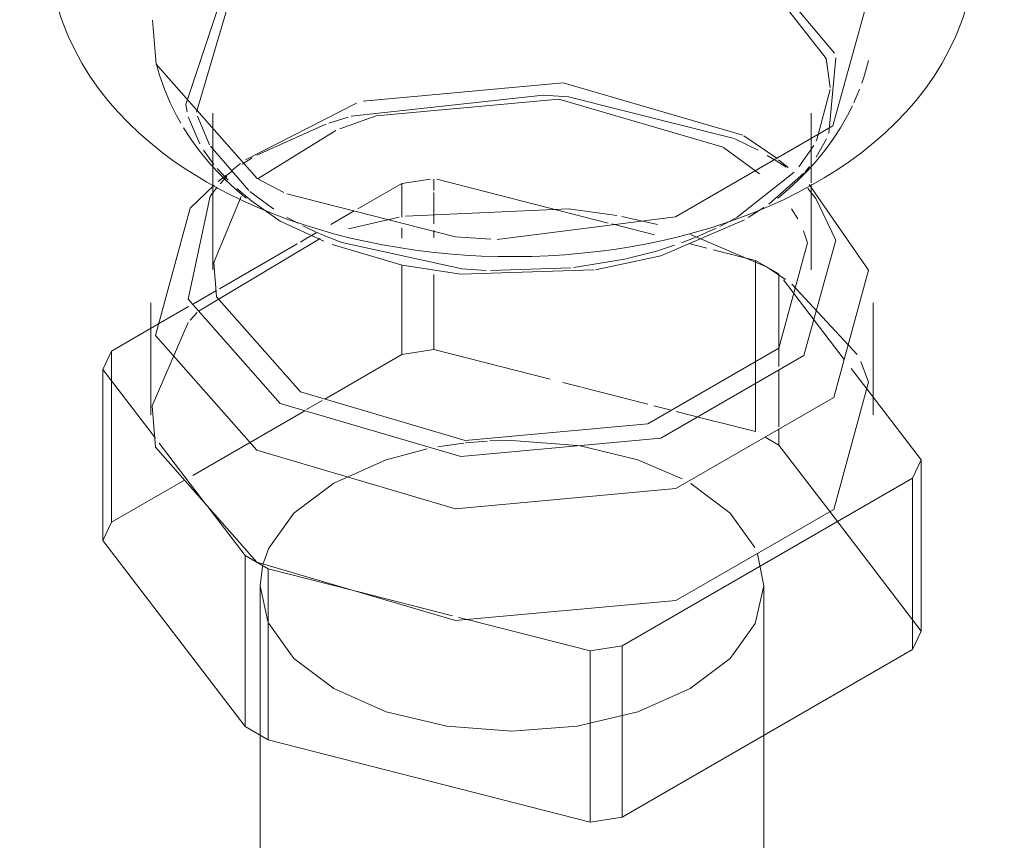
# Model space of a CAD drawing. Header units: inches. Extents: x -332 to 1204, y -60 to 270.
# Tile 66 of 91: x 457.2 to 460.44, y -6.36 to -3.67. Entities that reach past the tile are written whole.
import ezdxf

# ---------------------------------------------------------------- set-up
doc = ezdxf.new("R2010")
doc.units = ezdxf.units.IN
doc.header["$MEASUREMENT"] = 0
doc.layers.add('P-SANR-FIXT', color=6, linetype='Continuous', lineweight=9)

# ---------------------------------------------------------------- blocks, each defined once
blk = doc.blocks.new('Water Closet-Wall Mounted-Sloan-Valve-WETS-24501201 - WETS-2450_1201-2933277-WASTE AND VENT RISER DIAGRAM')
at = {"layer": 'P-SANR-FIXT'}
for p, q in [((-155.92, -3.7766), (-156.1645, -3.4848)), ((-155.9464, -3.7941), (-156.1768, -3.5013)), ((-155.9335, -3.8891), (-155.9464, -3.7941)), ((-155.9382, -4.0404), (-155.9156, -3.7913)), ((-157.5096, -3.9837), (-156.8778, -3.9143)), ((-155.9788, -4.0646), (-155.9336, -3.8958)), ((-155.8369, -3.8949), (-155.8557, -3.9393)), ((-158.0529, -3.9457), (-158.0488, -3.9695)), ((-157.4913, -3.9406), (-157.8571, -4.1267)), ((-155.8608, -3.9497), (-155.8769, -3.9818)), ((-157.9646, -3.9738), (-157.9646, -4.2033)), ((-155.9958, -4.2033), (-155.9958, -3.9738)), ((-158.0447, -3.986), (-158.0073, -4.075)), ((-158.014, -3.9832), (-157.9745, -4.0774)), ((-157.8191, -4.1122), (-157.592, -4.0098)), ((-157.5823, -4.0064), (-157.5193, -3.9865)), ((-157.5592, -4.0303), (-157.8153, -4.1885)), ((-156.2471, -4.058), (-156.1709, -4.0957)), ((-156.1088, -4.1222), (-156.218, -4.0485)), ((-156.0367, -4.1503), (-155.9872, -4.0797)), ((-155.9796, -4.1184), (-155.9462, -4.0586)), ((-157.9952, -4.0951), (-157.961, -4.1423)), ((-157.9715, -4.0826), (-157.846, -4.2283)), ((-156.166, -4.1737), (-156.2841, -4.0866)), ((-156.1405, -4.1126), (-156.1166, -4.1268)), ((-157.8733, -4.1397), (-157.9002, -4.1615)), ((-157.8671, -4.1415), (-157.8343, -4.1211)), ((-156.1146, -4.128), (-156.0784, -4.1513)), ((-156.0714, -4.1524), (-156.1033, -4.1267)), ((-156.0744, -4.1512), (-156.1033, -4.1267)), ((-157.9495, -4.1562), (-157.9139, -4.1943)), ((-157.9213, -4.1793), (-157.9019, -4.1652)), ((-156.2401, -4.316), (-156.0517, -4.1676)), ((-156.1354, -4.2725), (-156.0198, -4.1712)), ((-156.0174, -4.1684), (-156.0013, -4.1489)), ((-157.9646, -4.2033), (-157.9646, -4.4885)), ((-157.9463, -4.1988), (-157.9213, -4.1793)), ((-157.9223, -4.1794), (-157.9463, -4.1988)), ((-157.918, -4.1818), (-157.9405, -4.206)), ((-157.8178, -4.189), (-157.7304, -4.2346)), ((-157.3422, -4.2048), (-157.4877, -4.2888)), ((-157.248, -4.1903), (-157.3422, -4.2048)), ((-157.3422, -4.3157), (-157.3422, -4.2048)), ((-157.2377, -4.2276), (-157.2377, -4.1907)), ((-156.6635, -4.3349), (-157.2275, -4.1912)), ((-155.9958, -4.4885), (-155.9958, -4.2083)), ((-157.9499, -4.2168), (-157.9731, -4.2465)), ((-157.8856, -4.221), (-157.8357, -4.2628)), ((-157.8421, -4.2316), (-157.7632, -4.2897)), ((-157.2377, -4.338), (-157.2377, -4.2343)), ((-155.9813, -4.2548), (-156.0067, -4.2214)), ((-157.8714, -4.2474), (-157.961, -4.4646)), ((-157.8357, -4.2628), (-157.7423, -4.3287)), ((-157.499, -4.2953), (-157.5763, -4.34)), ((-156.2032, -4.3168), (-156.152, -4.284)), ((-156.0402, -4.3217), (-156.0612, -4.2879)), ((-157.7423, -4.3287), (-157.5987, -4.3949)), ((-157.7203, -4.316), (-157.6849, -4.3355)), ((-157.3517, -4.3156), (-157.5184, -4.3542)), ((-156.5119, -4.3736), (-156.6516, -4.338)), ((-156.5012, -4.3401), (-156.6184, -4.3132)), ((-156.4909, -4.4431), (-156.216, -4.3244)), ((-156.2962, -4.3461), (-156.2407, -4.3163)), ((-157.6678, -4.3443), (-157.6141, -4.3695)), ((-157.6238, -4.3674), (-157.651, -4.3831)), ((-157.6117, -4.3706), (-157.5393, -4.3995)), ((-157.3422, -4.385), (-157.3422, -4.351)), ((-157.2377, -4.3825), (-157.2377, -4.3596)), ((-156.3721, -4.3805), (-156.3089, -4.3523)), ((-156.0079, -4.3996), (-156.0214, -4.3604)), ((-157.6115, -4.3854), (-158.0087, -4.6232)), ((-157.6871, -4.4039), (-157.9424, -4.5513)), ((-157.6511, -4.3831), (-157.6762, -4.3977)), ((-156.4225, -4.4), (-156.3781, -4.383)), ((-156.3389, -4.4177), (-156.3986, -4.4025)), ((-156.1405, -4.4806), (-156.3926, -4.3729)), ((-157.5715, -4.4055), (-157.3418, -4.4738)), ((-156.1793, -4.4583), (-156.3182, -4.423)), ((-156.777, -4.4815), (-156.6041, -4.4526)), ((-156.706, -4.4886), (-156.4909, -4.4431)), ((-156.1031, -4.5022), (-156.1788, -4.4585)), ((-156.1788, -5.0211), (-156.1788, -4.4585)), ((-157.3422, -4.7675), (-157.3422, -4.474)), ((-157.3418, -4.4738), (-157.1488, -4.5033)), ((-157.1488, -4.5033), (-156.7105, -4.4893)), ((-157.0507, -4.4916), (-156.7869, -4.4826)), ((-156.0808, -4.5209), (-156.1405, -4.4806)), ((-157.2377, -4.7513), (-157.2377, -4.5047)), ((-156.1022, -4.7465), (-156.1022, -4.5027)), ((-156.0555, -4.5638), (-156.0876, -4.5219)), ((-157.9524, -4.5571), (-158.0272, -4.6003)), ((-155.8445, -4.7672), (-156.0594, -4.5365)), ((-158.1677, -4.5974), (-158.1677, -4.9654)), ((-155.8877, -4.7833), (-156.0536, -4.5662)), ((-155.7927, -4.9654), (-155.7927, -4.5974)), ((-158.0439, -4.6099), (-158.1427, -4.667)), ((-158.0151, -4.6295), (-158.0382, -4.6541)), ((-158.0451, -4.662), (-158.1634, -4.9365)), ((-158.1427, -4.667), (-158.2975, -4.7563)), ((-158.2975, -4.7563), (-158.3255, -4.8167)), ((-158.2975, -5.319), (-158.2975, -4.7563)), ((-157.3422, -4.7675), (-157.2377, -4.7513)), ((-157.2377, -4.7513), (-156.8549, -4.8488)), ((-156.1022, -4.8069), (-156.1022, -4.7465)), ((-157.596, -4.914), (-157.3422, -4.7675)), ((-155.8073, -4.8581), (-155.8328, -4.7902)), ((-158.3255, -4.8167), (-158.1531, -5.0423)), ((-158.3255, -5.3794), (-158.3255, -4.8167)), ((-156.1022, -5.0051), (-156.1022, -4.8186)), ((-155.8134, -4.8804), (-155.8647, -4.8134)), ((-156.8129, -4.8596), (-156.7521, -4.875)), ((-156.7487, -4.8759), (-156.5333, -4.9308)), ((-155.6348, -5.114), (-155.8134, -4.8804)), ((-157.6559, -4.9486), (-157.6049, -4.9191)), ((-158.0304, -5.1648), (-157.662, -4.9521)), ((-156.5134, -4.9359), (-156.4563, -4.9504)), ((-156.4405, -4.9544), (-156.3071, -4.9884)), ((-156.3058, -4.9888), (-156.1788, -5.0211)), ((-156.1022, -5.0653), (-156.1022, -5.0126)), ((-156.9802, -5.0499), (-157.0533, -5.0518)), ((-156.7658, -5.0662), (-156.9802, -5.0499)), ((-156.1479, -5.039), (-156.1022, -5.0653)), ((-158.1403, -5.0589), (-157.9856, -5.2614)), ((-157.0613, -5.0523), (-157.1332, -5.0582)), ((-156.1022, -5.0653), (-155.935, -5.2841)), ((-155.6629, -5.1744), (-155.6348, -5.114)), ((-155.6348, -5.6767), (-155.6348, -5.114)), ((-158.2975, -5.319), (-158.0578, -5.1806)), ((-156.6181, -5.7259), (-155.6629, -5.1744)), ((-155.6629, -5.1744), (-155.6629, -5.7371)), ((-156.263, -5.289), (-156.3923, -5.1913)), ((-157.9797, -5.269), (-157.8581, -5.4281)), ((-156.1812, -5.4024), (-156.263, -5.289)), ((-155.935, -5.2841), (-155.6348, -5.6767)), ((-158.3255, -5.3794), (-158.2975, -5.319)), ((-157.8581, -5.9907), (-158.3255, -5.3794)), ((-157.8581, -5.4281), (-157.7816, -5.4723)), ((-157.8581, -5.9907), (-157.8581, -5.4281)), ((-157.7816, -5.4723), (-157.5061, -5.5425)), ((-157.7816, -6.0349), (-157.7816, -5.4723)), ((-157.8083, -5.528), (-157.8083, -9.823)), ((-156.1521, -9.823), (-156.1521, -5.528)), ((-157.4929, -5.5458), (-157.1756, -5.6267)), ((-157.1561, -5.6317), (-157.1273, -5.639)), ((-157.1273, -5.639), (-156.7227, -5.7421)), ((-155.6348, -5.6767), (-155.6629, -5.7371)), ((-156.7227, -5.7421), (-156.6181, -5.7259)), ((-156.6181, -6.2886), (-156.6181, -5.7259)), ((-156.7227, -6.3048), (-156.7227, -5.7421)), ((-155.6629, -5.7371), (-156.6181, -6.2886)), ((-157.7816, -6.0349), (-157.8581, -5.9907)), ((-156.7227, -6.3048), (-157.7816, -6.0349)), ((-156.6181, -6.2886), (-156.7227, -6.3048))]:
    blk.add_line(p, q, dxfattribs=at)
for points in [[(-158.5993, -2.8591, 0), (-158.5935, -3.0269, 0), (-158.5763, -3.1925, 0), (-158.5483, -3.3541, 0), (-158.5103, -3.5097, 0), (-158.4636, -3.6579, 0), (-158.4583, -3.6729, 0)], [(-155.361, -2.8591, 0), (-155.3668, -3.0269, 0), (-155.384, -3.1925, 0), (-155.4121, -3.3541, 0), (-155.45, -3.5097, 0), (-155.4967, -3.6579, 0), (-155.502, -3.6729, 0)], [(-157.0279, -3.285, 0), (-157.4554, -3.3502, 0), (-157.9128, -3.6143, 0), (-158.0173, -3.9703, 0)], [(-157.4695, -3.3342, 0), (-157.9405, -3.6062, 0), (-158.0529, -3.9457, 0)], [(-157.0293, -4.3887, 0), (-156.4424, -4.3147, 0), (-155.9247, -4.0159, 0), (-155.8102, -3.5984, 0), (-155.8381, -3.5238, 0)], [(-158.4583, -3.6729, 0), (-158.4397, -3.72, 0), (-158.4184, -3.7656, 0), (-158.3944, -3.8096, 0), (-158.3681, -3.852, 0), (-158.3396, -3.8927, 0), (-158.3091, -3.9318, 0), (-158.2767, -3.9692, 0), (-158.2425, -4.0049, 0), (-158.2068, -4.039, 0), (-158.1695, -4.0716, 0), (-158.1308, -4.1026, 0), (-158.0908, -4.1321, 0), (-158.0494, -4.1602, 0), (-158.0069, -4.1869, 0), (-157.9839, -4.2005, 0)], [(-158.1629, -3.6679, 0), (-158.1501, -3.8124, 0), (-157.8178, -4.189, 0)], [(-155.502, -3.6729, 0), (-155.5206, -3.72, 0), (-155.542, -3.7656, 0), (-155.5659, -3.8096, 0), (-155.5922, -3.852, 0), (-155.6207, -3.8927, 0), (-155.6513, -3.9318, 0), (-155.6837, -3.9692, 0), (-155.7178, -4.0049, 0), (-155.7536, -4.039, 0), (-155.7909, -4.0716, 0), (-155.8296, -4.1026, 0), (-155.8696, -4.1321, 0), (-155.9109, -4.1602, 0), (-155.9534, -4.1869, 0), (-155.9971, -4.2121, 0), (-156.0418, -4.236, 0), (-156.0876, -4.2586, 0), (-156.1343, -4.2798, 0), (-156.182, -4.2998, 0), (-156.2305, -4.3184, 0), (-156.2799, -4.3357, 0), (-156.33, -4.3518, 0), (-156.3809, -4.3666, 0), (-156.4324, -4.3801, 0), (-156.4845, -4.3923, 0), (-156.5371, -4.4033, 0), (-156.5903, -4.413, 0), (-156.6438, -4.4215, 0), (-156.6978, -4.4287, 0), (-156.7521, -4.4346, 0), (-156.8066, -4.4392, 0), (-156.8613, -4.4426, 0), (-156.9162, -4.4447, 0), (-156.9711, -4.4456, 0), (-157.026, -4.4452, 0), (-157.0809, -4.4435, 0), (-157.1357, -4.4405, 0), (-157.1903, -4.4363, 0), (-157.2446, -4.4308, 0), (-157.2987, -4.424, 0), (-157.3524, -4.416, 0), (-157.4057, -4.4067, 0), (-157.4585, -4.3961, 0), (-157.5108, -4.3843, 0), (-157.5625, -4.3712, 0), (-157.6136, -4.3568, 0), (-157.664, -4.3412, 0), (-157.7136, -4.3243, 0), (-157.7624, -4.3061, 0), (-157.8103, -4.2866, 0), (-157.8574, -4.2658, 0), (-157.9035, -4.2437, 0), (-157.9486, -4.2202, 0), (-157.9839, -4.2005, 0)], [(-158.1506, -3.8098, 0), (-158.1397, -3.8488, 0), (-158.1235, -3.8949, 0), (-158.1047, -3.9393, 0), (-158.0835, -3.9818, 0), (-158.0694, -4.0063, 0)], [(-155.8073, -3.801, 0), (-155.8206, -3.8488, 0), (-155.83, -3.8753, 0)], [(-156.2215, -4.0465, 0), (-156.8116, -3.8739, 0), (-157.4695, -3.934, 0)], [(-156.8776, -3.9144, 0), (-156.7944, -3.9202, 0), (-156.249, -4.0572, 0)], [(-156.2853, -4.086, 0), (-156.8262, -3.9272, 0), (-157.4271, -3.9821, 0), (-157.5467, -4.025, 0)], [(-155.8769, -3.9818, 0), (-155.9001, -4.0222, 0), (-155.9251, -4.0606, 0), (-155.9517, -4.0969, 0), (-155.9797, -4.1312, 0), (-156.0088, -4.1635, 0), (-156.039, -4.194, 0), (-156.0701, -4.2226, 0), (-156.102, -4.2495, 0), (-156.107, -4.2535, 0)], [(-158.0603, -4.0222, 0), (-158.0353, -4.0606, 0), (-158.0087, -4.0969, 0), (-157.9807, -4.1312, 0), (-157.9515, -4.1635, 0), (-157.9213, -4.194, 0), (-157.8902, -4.2226, 0), (-157.8583, -4.2495, 0), (-157.8533, -4.2535, 0)], [(-156.0027, -4.2081, 0), (-155.8073, -4.4901, 0), (-155.9221, -4.9087, 0), (-156.4411, -5.2083, 0), (-157.1659, -5.2746, 0), (-157.8199, -5.0822, 0)], [(-157.8199, -5.0822, 0), (-158.1531, -4.7046, 0), (-158.0382, -4.2861, 0), (-157.96, -4.2101, 0)], [(-157.7209, -4.2391, 0), (-157.1655, -4.3808, 0), (-157.0502, -4.3881, 0)], [(-157.9731, -4.2465, 0), (-158.0447, -4.5858, 0), (-157.7423, -4.9285, 0)], [(-157.7423, -4.9285, 0), (-157.1488, -5.1031, 0), (-156.4909, -5.043, 0), (-156.0198, -4.771, 0), (-155.9156, -4.3911, 0), (-155.9813, -4.2548, 0)], [(-156.6359, -4.3099, 0), (-156.7944, -4.2882, 0), (-157.3306, -4.3119, 0)], [(-157.6762, -4.8904, 0), (-157.1342, -5.0498, 0), (-156.5333, -4.9949, 0), (-156.1031, -4.7465, 0), (-156.0079, -4.3996, 0)], [(-157.5393, -4.3995, 0), (-157.1439, -4.4855, 0), (-157.0653, -4.491, 0)], [(-156.6015, -4.452, 0), (-156.505, -4.4271, 0), (-156.4458, -4.4083, 0)], [(-157.961, -4.4646, 0), (-157.9524, -4.5774, 0), (-157.6762, -4.8904, 0)], [(-157.8199, -5.4502, 0), (-157.1659, -5.6425, 0), (-156.4411, -5.5763, 0), (-155.9221, -5.2766, 0), (-155.8073, -4.8581, 0)], [(-158.1634, -4.9365, 0), (-158.1531, -5.0726, 0), (-157.8199, -5.4502, 0)], [(-157.2595, -5.078, 0), (-157.3942, -5.114, 0), (-157.5658, -5.19, 0), (-157.6974, -5.289, 0), (-157.7801, -5.4043, 0), (-157.7992, -5.4577, 0)], [(-157.1385, -5.0588, 0), (-157.1945, -5.0662, 0), (-157.2243, -5.0712, 0)], [(-156.4203, -5.1758, 0), (-156.5661, -5.114, 0), (-156.7599, -5.0671, 0)], [(-157.5658, -5.8661, 0), (-157.3942, -5.9421, 0), (-157.1945, -5.9899, 0), (-156.9802, -6.0062, 0), (-156.7658, -5.9899, 0), (-156.5661, -5.9421, 0), (-156.3946, -5.8661, 0), (-156.263, -5.7671, 0), (-156.1803, -5.6518, 0), (-156.1521, -5.528, 0), (-156.1724, -5.4227, 0)], [(-157.8009, -5.4646, 0), (-157.8083, -5.528, 0), (-157.783, -5.6454, 0)], [(-157.7801, -5.6518, 0), (-157.6974, -5.7671, 0), (-157.5658, -5.8661, 0)]]:
    blk.add_polyline3d(points, dxfattribs=at)

msp = doc.modelspace()

# ---------------------------------------------------------------- block references
at = {"layer": 'P-SANR-FIXT'}
msp.add_blockref('Water Closet-Wall Mounted-Sloan-Valve-WETS-24501201 - WETS-2450_1201-2933277-WASTE AND VENT RISER DIAGRAM', (615.8002, 0), dxfattribs=at)

doc.saveas('drawing.dxf')
